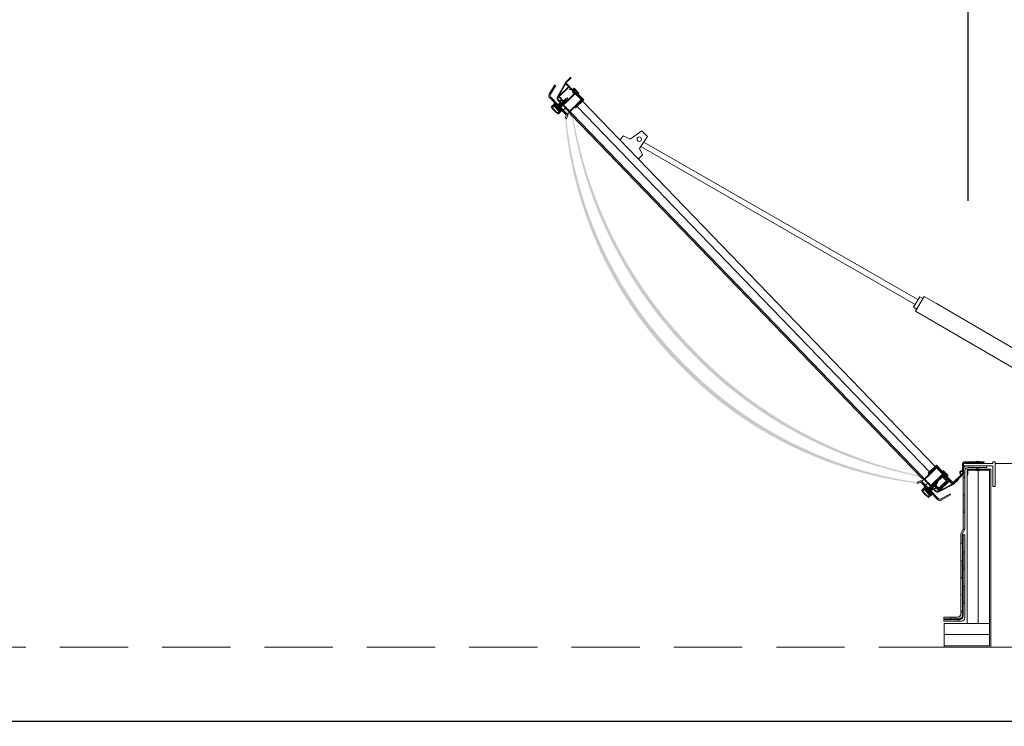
# Model space of a CAD drawing. Header units: millimetres. Extents: x 2260 to 32334, y -33324 to 11762.
# Tile 13 of 79: x 4182 to 4615, y -27930 to -27620. Entities that reach past the tile are written whole.
import ezdxf

# ---------------------------------------------------------------- set-up
doc = ezdxf.new("R2010")
doc.units = ezdxf.units.MM
doc.linetypes.add('BUR', pattern=[4.5, 3, -1.5])
for name, color, linetype, lineweight in [('CP_FRAME', 217, 'Continuous', 70), ('FOLIA', 11, 'Continuous', 0), ('KOPUŁKA przekrój', 2, 'Continuous', 5), ('OCIEPLENIE', 9, 'BATTING', 5), ('PODSTAWA', 3, 'Continuous', 13), ('SIŁOWNIK', 9, 'Continuous', 5), ('STELAŻ', 9, 'Continuous', 5), ('ŁĄCZNIK', 9, 'Continuous', 5)]:
    doc.layers.add(name, color=color, linetype=linetype, lineweight=lineweight)
doc.layers.add('mapp-system', color=7, linetype='Continuous')
doc.layers.add('mapp-system @ 1', color=7, linetype='Continuous')
doc.styles.get("Standard").update_dxf_attribs({"font": 'arial.ttf'})
doc.linetypes.add('BATTING', pattern='A,0.00254,-2.54,[134,ltypeshp.shx,S=2.54,R=0,X=-2.54,Y=0],-5.08,[134,ltypeshp.shx,S=2.54,R=180,X=2.54,Y=0],-2.54', length=10.16254)
doc.dimstyles.new('Annotative', dxfattribs={"dimscale": 0, "dimtxt": 2.5, "dimasz": 2.5, "dimexe": 1.25, "dimexo": 0.625, "dimtad": 1, "dimtxsty": 'Standard', "dimcen": 2.5, "dimadec": 0, "dimazin": 0, "dimtfac": 1, "dimtmove": 0, "dimatfit": 3, "dimfxl": 0, "dimarcsym": 0})

# ---------------------------------------------------------------- blocks, each defined once
blk = doc.blocks.new('*D187')
at = {"layer": 'Defpoints', "color": 0, "transparency": 16777216}
for p in [(4599.35, -27434.65), (3680.33, -27442.7), (4599.35, -27701.54)]:
    blk.add_point(p, dxfattribs=at)
at = {"layer": 'mapp-system', "color": 0, "lineweight": -2, "transparency": 16777216}
for p, q in [((3680.33, -27440.7), (3680.33, -27433.4)), ((4599.35, -27699.54), (4599.35, -27433.4)), ((3710.33, -27434.65), (4569.35, -27434.65))]:
    blk.add_line(p, q, dxfattribs=at)
at = {"layer": 'mapp-system', "color": 0, "transparency": 16777216}
for points in [[(3710.33, -27429.65), (3710.33, -27439.65), (3680.33, -27434.65)], [(4569.35, -27429.65), (4569.35, -27439.65), (4599.35, -27434.65)]]:
    blk.add_solid(points, dxfattribs=at)
at = {"layer": 'mapp-system', "color": 0, "transparency": 16777216, "insert": (4139.84, -27414.62), "char_height": 25, "attachment_point": 5}
blk.add_mtext('\\A1;min. 5,00 m', dxfattribs=at)

msp = doc.modelspace()

# ---------------------------------------------------------------- hatches: boundary and pattern name
at = {"layer": 'FOLIA'}
h = msp.add_hatch(color=7, dxfattribs=at)
h.paths.add_polyline_path([(4597.855, -27828.821), (4597.105, -27828.821), (4597.105, -27836.321), (4597.855, -27836.321)])
h.paths.add_polyline_path([(4597.855, -27817.962, -0.415631), (4599.355, -27816.794), (4601.784, -27816.794), (4601.784, -27816.044), (4598.605, -27816.044, 0.4142136), (4597.105, -27817.544), (4597.105, -27821.321), (4597.855, -27821.321), (4597.855, -27817.962)])
h = msp.add_hatch(color=7, dxfattribs=at)
h.paths.add_polyline_path([(4596.855, -27857.704), (4596.105, -27857.704), (4596.105, -27865.204), (4596.855, -27865.204)])
h.paths.add_polyline_path([(4597.855, -27853.876), (4597.105, -27853.876), (4597.105, -27861.376), (4597.855, -27861.376)])
h.paths.add_polyline_path([(4596.855, -27845.88), (4597.855, -27843.821), (4597.105, -27843.821), (4596.105, -27845.88), (4596.105, -27850.204), (4596.855, -27850.204)])
h = msp.add_hatch(color=7, dxfattribs=at)
h.paths.add_polyline_path([(4595.227, -27883.558), (4588.664, -27883.558), (4588.664, -27884.308), (4595.227, -27884.308)])
h.paths.add_polyline_path([(4596.855, -27881.808), (4596.855, -27879.869), (4596.105, -27879.869), (4596.105, -27881.058, -0.4142136), (4594.605, -27882.558), (4591.477, -27882.558), (4591.477, -27883.308), (4595.355, -27883.308, 0.4142136), (4596.855, -27881.808)])
h.paths.add_polyline_path([(4597.855, -27868.876), (4597.105, -27868.876), (4597.105, -27876.376), (4597.855, -27876.376)])
at = {"layer": 'KOPUŁKA przekrój'}
for points in [[(4415.163, -27654.076), (4418.621, -27657.656), (4418.983, -27657.305), (4415.795, -27654.004, -0.3394543), (4415.639, -27652.643), (4417.924, -27648.84), (4417.492, -27648.58), (4415.008, -27652.715, 0.3394543), (4415.163, -27654.076)], [(4586.085, -27830.332), (4582.896, -27827.03), (4582.534, -27827.38), (4585.991, -27830.96, 0.3394543), (4587.346, -27831.163), (4591.564, -27828.824), (4591.32, -27828.383), (4587.44, -27830.534, -0.3394543), (4586.085, -27830.332)]]:
    msp.add_hatch(color=7, dxfattribs=at).paths.add_polyline_path(points)
h = msp.add_hatch(color=7, dxfattribs=at)
h.paths.add_polyline_path([(4472.682, -27769.462, -0.1683809), (4422.606, -27663.693, -0.1428577), (4422.651, -27663.414), (4423.231, -27662.195, 0.3517195), (4423.085, -27661.581), (4423.089, -27661.577), (4420.082, -27658.464), (4419.719, -27658.814), (4422.425, -27661.616, -0.3126334), (4422.518, -27662.183), (4422.11, -27663.04, 0.1319531), (4422.063, -27663.297, 0.1743531), (4471.413, -27770.687, 0.1744554), (4577.095, -27823.742, 0.0845836), (4577.22, -27823.724), (4578.155, -27823.318, -0.3126334), (4578.719, -27823.431), (4581.424, -27826.232), (4581.787, -27825.882), (4578.731, -27822.717, 0.3126334), (4578.168, -27822.605), (4576.929, -27823.142, -0.2106021), (4576.664, -27823.18, -0.1684029), (4472.682, -27769.462)])
h.paths.add_polyline_path([(4577.292, -27820.635, -0.1554395), (4577.561, -27820.781), (4580.953, -27824.292), (4581.195, -27824.058), (4577.57, -27820.306, 0.141319), (4577.328, -27820.166, -0.1505221), (4477.911, -27764.411, -0.1505221), (4425.639, -27663.119, 0.141319), (4425.508, -27662.872), (4421.883, -27659.12), (4421.642, -27659.353), (4425.143, -27662.978, 0.0002045), (4425.168, -27663.131, -0.0038609), (4425.169, -27663.139, 0.155338), (4476.796, -27765.488, 0.155338), (4577.292, -27820.635)])

# ---------------------------------------------------------------- linework, layer by layer
at = {"layer": 'CP_FRAME', "color": 7, "linetype": 'BUR', "lineweight": 18, "ltscale": 10}
msp.add_lwpolyline([(5669.947, -27895.685), (2808.328, -27895.685)], dxfattribs=at)
at = {"layer": 'FOLIA', "color": 7}
for p, q in [((4597.105, -27843.821), (4597.105, -27817.544)), ((4597.855, -27843.821), (4597.855, -27817.962)), ((4598.605, -27816.044), (4607.495, -27816.044)), ((4599.355, -27816.794), (4607.495, -27816.794)), ((4607.495, -27816.794), (4607.495, -27816.044)), ((4597.105, -27821.321), (4597.855, -27821.321)), ((4597.105, -27828.821), (4597.855, -27828.821)), ((4597.105, -27836.321), (4597.855, -27836.321)), ((4596.105, -27845.88), (4597.105, -27843.821)), ((4596.855, -27845.88), (4597.855, -27843.821)), ((4597.105, -27843.821), (4597.855, -27843.821)), ((4596.105, -27845.88), (4596.105, -27881.058)), ((4596.855, -27845.88), (4596.855, -27881.808)), ((4597.105, -27846.376), (4597.855, -27846.376)), ((4597.105, -27846.376), (4597.105, -27882.058)), ((4597.855, -27846.376), (4597.855, -27882.808)), ((4596.105, -27850.204), (4596.855, -27850.204)), ((4597.105, -27853.876), (4597.855, -27853.876)), ((4596.105, -27857.704), (4596.855, -27857.704)), ((4597.105, -27861.376), (4597.855, -27861.376)), ((4596.105, -27865.204), (4596.855, -27865.204)), ((4597.105, -27868.876), (4597.855, -27868.876)), ((4596.105, -27872.704), (4596.855, -27872.704)), ((4596.105, -27879.869), (4596.855, -27879.869)), ((4597.105, -27876.376), (4597.855, -27876.376)), ((4588.664, -27883.308), (4588.664, -27882.558)), ((4588.664, -27882.558), (4594.605, -27882.558)), ((4588.664, -27883.308), (4595.355, -27883.308)), ((4588.664, -27883.558), (4595.605, -27883.558)), ((4588.664, -27884.308), (4588.664, -27883.558)), ((4591.477, -27882.558), (4591.477, -27883.308)), ((4595.227, -27884.308), (4595.227, -27883.558)), ((4588.664, -27884.308), (4596.355, -27884.308))]:
    msp.add_line(p, q, dxfattribs=at)
for centre, radius, start, end in [((4598.605, -27817.544), 1.5, 90, 180), ((4599.186, -27818.124), 1.341, 82.75854, 173.03568), ((4594.605, -27881.058), 1.5, 270, 0), ((4595.355, -27881.808), 1.5, 270, 0), ((4595.605, -27882.058), 1.5, 270, 0), ((4596.355, -27882.808), 1.5, 270, 0)]:
    msp.add_arc(centre, radius, start, end, dxfattribs=at)
at = {"layer": 'KOPUŁKA przekrój', "color": 7}
for p, q in [((4417.492, -27648.58), (4415.008, -27652.715)), ((4417.924, -27648.84), (4415.639, -27652.643)), ((4415.163, -27654.076), (4418.621, -27657.656)), ((4415.795, -27654.004), (4418.983, -27657.305)), ((4419.73, -27658.804), (4422.435, -27661.606)), ((4420.093, -27658.454), (4423.148, -27661.618)), ((4422.257, -27658.759), (4421.289, -27659.693)), ((4422.528, -27662.173), (4422.12, -27663.029)), ((4423.241, -27662.185), (4422.661, -27663.404)), ((4423.462, -27661.217), (4423.099, -27661.567)), ((4424.067, -27660.633), (4423.462, -27661.217)), ((4597.217, -27814.96), (4610.097, -27814.96)), ((4597.217, -27814.96), (4597.217, -27815.96)), ((4597.217, -27814.96), (4609.597, -27814.96)), ((4597.217, -27814.96), (4597.217, -27815.96)), ((4597.217, -27814.96), (4597.217, -27815.96)), ((4597.217, -27814.96), (4610.097, -27814.96)), ((4606.59, -27814.96), (4602.909, -27814.96)), ((4610.097, -27814.299), (4610.097, -27814.96)), ((4610.097, -27814.299), (4611.097, -27814.299)), ((4610.097, -27814.299), (4611.097, -27814.299)), ((4610.097, -27814.299), (4610.097, -27814.96)), ((4611.097, -27814.299), (4611.097, -27825.13)), ((4611.097, -27814.299), (4611.097, -27825.13)), ((4597.217, -27815.96), (4610.097, -27815.96)), ((4597.217, -27815.96), (4610.097, -27815.96)), ((4610.097, -27815.96), (4610.097, -27825.13)), ((4610.097, -27815.96), (4610.097, -27825.13)), ((4611.097, -27816.46), (4611.097, -27825.13)), ((4578.168, -27822.605), (4576.929, -27823.142)), ((4578.155, -27823.318), (4577.285, -27823.695)), ((4581.424, -27826.232), (4578.719, -27823.43)), ((4581.787, -27825.881), (4578.731, -27822.717)), ((4579.143, -27822.418), (4578.78, -27822.768)), ((4579.143, -27822.418), (4578.78, -27822.768)), ((4579.748, -27821.834), (4579.143, -27822.418)), ((4581.557, -27823.708), (4580.59, -27824.642)), ((4581.557, -27823.708), (4580.59, -27824.642)), ((4585.991, -27830.96), (4582.534, -27827.38)), ((4586.085, -27830.332), (4582.896, -27827.03)), ((4610.097, -27825.13), (4611.097, -27825.13)), ((4610.097, -27825.13), (4611.097, -27825.13)), ((4591.564, -27828.824), (4587.346, -27831.163)), ((4591.32, -27828.383), (4587.44, -27830.534)), ((4591.564, -27828.824), (4591.32, -27828.383))]:
    msp.add_line(p, q, dxfattribs=at)
at = {"layer": 'KOPUŁKA przekrój', "color": 7, "lineweight": 0}
msp.add_line((4691.148, -27814.96), (4611.097, -27814.96), dxfattribs=at)
at = {"layer": 'KOPUŁKA przekrój', "color": 7}
for centre, radius, start, end in [((4415.972, -27653.294), 1.125, 149.00204, 224.00204), ((4416.604, -27653.222), 1.125, 149.00204, 224.00204), ((4422.576, -27663.246), 0.504, 154.55808, 185.16845), ((4422.073, -27661.956), 0.504, 334.55808, 44.00204), ((4423.117, -27663.621), 0.504, 154.55808, 185.34783), ((4422.786, -27661.968), 0.504, 334.55808, 44.00204), ((4576.754, -27822.86), 0.332, 254.26549, 301.83676), ((4578.356, -27823.781), 0.504, 44.00204, 113.44599), ((4578.368, -27823.068), 0.504, 44.00204, 113.44599), ((4577.103, -27823.365), 0.377, 257.4827, 298.79892), ((4586.8, -27830.179), 1.125, 224.00204, 299.00204), ((4586.894, -27829.55), 1.125, 224.00204, 299.00204)]:
    msp.add_arc(centre, radius, start, end, dxfattribs=at)
at = {"layer": 'mapp-system', "extrusion": (0, 0, -1)}
msp.add_lwpolyline([(-4497.264, -28165.883), (-3762.752, -28165.883), (-3766.039, -27928.281), (-3766.039, -27928.281), (-3766.039, -27928.281), (-4718.642, -27928.281), (-4803.985, -27854.25)], dxfattribs=at)
at = {"layer": 'OCIEPLENIE', "color": 7, "ltscale": 0.05}
msp.add_line((4588.729, -27890.194), (4608.675, -27890.194), dxfattribs=at)
at = {"layer": 'OCIEPLENIE', "color": 7}
msp.add_line((4608.675, -27891.993), (4608.675, -27891.993), dxfattribs=at)
msp.add_line((4608.675, -27891.993), (4608.675, -27891.993), dxfattribs=at)
at = {"layer": 'OCIEPLENIE', "color": 7, "ltscale": 0.05}
msp.add_lwpolyline([(4603.737, -27885.3), (4603.7, -27818.398)], dxfattribs=at)
at = {"layer": 'PODSTAWA', "color": 7}
for p, q in [((4598.8, -27817.434), (4609.207, -27817.434)), ((4609.207, -27817.434), (4598.8, -27817.434)), ((4598.8, -27817.434), (4598.8, -27819.934)), ((4598.8, -27817.455), (4598.8, -27818.398)), ((4608.675, -27817.877), (4599.175, -27817.877)), ((4599.175, -27819.934), (4599.175, -27817.877)), ((4608.675, -27817.877), (4608.675, -27895.087)), ((4609.207, -27817.434), (4609.207, -27895.685)), ((4598.8, -27819.934), (4599.175, -27819.934)), ((4588.729, -27895.087), (4608.675, -27895.087)), ((4588.729, -27895.685), (4608.941, -27895.685)), ((4608.941, -27895.685), (4609.207, -27895.685))]:
    msp.add_line(p, q, dxfattribs=at)
at = {"layer": 'PODSTAWA', "color": 7, "lineweight": 13}
for p, q in [((4598.8, -27818.242), (4598.8, -27885.3)), ((4588.729, -27885.3), (4608.675, -27885.3)), ((4588.729, -27885.3), (4588.729, -27895.685))]:
    msp.add_line(p, q, dxfattribs=at)
at = {"layer": 'PODSTAWA', "color": 7, "lineweight": 0}
msp.add_line((4609.207, -27895.685), (4845.986, -27895.685), dxfattribs=at)
at = {"layer": 'SIŁOWNIK', "color": 7, "lineweight": 13}
for p, q in [((4576.016, -27745.081), (4455.306, -27675.718)), ((4577.228, -27742.987), (4456.666, -27673.712)), ((4585.427, -27744.738), (4579.92, -27741.555)), ((4693.359, -27807.57), (4585.427, -27744.738)), ((4586.181, -27753.835), (4576.167, -27748.049)), ((4684.322, -27810.984), (4586.181, -27753.835))]:
    msp.add_line(p, q, dxfattribs=at)
at = {"layer": 'SIŁOWNIK', "color": 7}
for p, q in [((4596.858, -27818.826), (4596.858, -27814.96)), ((4597.194, -27819.498), (4597.194, -27814.96)), ((4597.53, -27814.287), (4606.27, -27814.287)), ((4597.53, -27814.623), (4606.27, -27814.623)), ((4602.593, -27814.077), (4604.27, -27814.077)), ((4602.593, -27814.077), (4602.593, -27814.253)), ((4602.593, -27814.077), (4602.593, -27814.287)), ((4602.593, -27814.077), (4604.27, -27814.077)), ((4603.125, -27814.623), (4603.125, -27814.942)), ((4603.125, -27814.623), (4603.125, -27814.977)), ((4603.719, -27814.623), (4603.719, -27814.942)), ((4603.719, -27814.623), (4603.719, -27814.977)), ((4604.27, -27814.077), (4604.27, -27814.253)), ((4604.27, -27814.077), (4604.27, -27814.287)), ((4606.27, -27814.287), (4606.27, -27814.623)), ((4602.471, -27817.877), (4602.471, -27818.073)), ((4602.471, -27818.073), (4604.335, -27818.073)), ((4603.091, -27816.794), (4603.091, -27817.434)), ((4603.751, -27816.794), (4603.751, -27817.434)), ((4604.335, -27817.877), (4604.335, -27818.073))]:
    msp.add_line(p, q, dxfattribs=at)
at = {"layer": 'SIŁOWNIK', "color": 7, "lineweight": 13}
msp.add_circle((4454.676, -27672.457), 0.985, dxfattribs=at)
at = {"layer": 'SIŁOWNIK', "color": 7}
for radius in [0.672, 0.336]:
    msp.add_arc((4597.53, -27814.96), radius, 90, 180, dxfattribs=at)
at = {"layer": 'STELAŻ', "color": 7}
for p, q in [((4424.597, -27645.213), (4422.179, -27647.548)), ((4424.795, -27645.418), (4422.377, -27647.753)), ((4422.179, -27647.548), (4418.711, -27653.804)), ((4422.214, -27648.074), (4419.239, -27653.44)), ((4423.531, -27649.42), (4419.305, -27653.501)), ((4422.281, -27648.065), (4423.532, -27649.361)), ((4422.377, -27647.753), (4425.757, -27651.254)), ((4423.671, -27649.565), (4422.498, -27650.698)), ((4423.73, -27649.566), (4424.373, -27650.231)), ((4424.095, -27650.5), (4424.373, -27650.231)), ((4424.246, -27650.657), (4424.524, -27650.388)), ((4424.524, -27650.388), (4425.494, -27651.392)), ((4425.857, -27650.422), (4427.667, -27652.296)), ((4426.025, -27650.26), (4427.835, -27652.134)), ((4427.956, -27652.017), (4426.146, -27650.143)), ((4419.173, -27653.678), (4420.45, -27655.001)), ((4419.242, -27653.46), (4419.281, -27653.501)), ((4419.462, -27653.688), (4420.105, -27654.353)), ((4420.001, -27653.109), (4419.463, -27653.629)), ((4420.105, -27654.353), (4420.153, -27654.306)), ((4422.341, -27650.849), (4420.159, -27652.957)), ((4420.256, -27654.51), (4420.305, -27654.463)), ((4420.256, -27654.51), (4421.272, -27655.562)), ((4422.293, -27654.751), (4422.102, -27654.936)), ((4422.247, -27654.679), (4422.278, -27654.65)), ((4422.247, -27654.679), (4422.705, -27655.405)), ((4422.735, -27655.376), (4422.278, -27654.65)), ((4422.345, -27654.701), (4422.278, -27654.65)), ((4422.569, -27654.485), (4422.323, -27654.722)), ((4422.569, -27654.485), (4423.221, -27654.322)), ((4425.003, -27653.606), (4422.821, -27655.714)), ((4425.143, -27653.751), (4422.961, -27655.859)), ((4425.019, -27653.871), (4422.961, -27655.859)), ((4423.036, -27654.969), (4423.221, -27654.322)), ((4426.128, -27652.52), (4425.16, -27653.454)), ((4426.322, -27652.613), (4425.301, -27653.599)), ((4425.484, -27651.939), (4425.557, -27651.868)), ((4425.487, -27651.796), (4425.557, -27651.868)), ((4425.636, -27652.096), (4425.708, -27652.026)), ((4426.218, -27651.416), (4425.692, -27651.597)), ((4425.692, -27651.597), (4426.451, -27652.383)), ((4425.708, -27652.026), (4426.129, -27652.461)), ((4426.215, -27651.035), (4425.736, -27650.539)), ((4425.944, -27651.132), (4425.817, -27651.255)), ((4425.819, -27651.666), (4426.388, -27652.256)), ((4426.258, -27651.449), (4425.824, -27651.639)), ((4425.944, -27651.132), (4426.218, -27651.416)), ((4426.265, -27651.424), (4426.069, -27651.198)), ((4426.07, -27651.175), (4426.215, -27651.035)), ((4426.62, -27651.824), (4426.415, -27652.251)), ((4426.451, -27652.383), (4426.65, -27651.864)), ((4426.646, -27651.818), (4426.864, -27652.022)), ((4426.65, -27651.864), (4426.925, -27652.148)), ((4426.679, -27652.619), (4427.175, -27653.133)), ((4426.797, -27652.33), (4429.395, -27655.02)), ((4426.925, -27652.148), (4426.798, -27652.27)), ((4426.888, -27652.021), (4427.032, -27651.881)), ((4427.032, -27651.881), (4427.546, -27652.413)), ((4427.327, -27653.29), (4428.343, -27654.342)), ((4427.97, -27652.808), (4427.668, -27653.1)), ((4427.668, -27653.1), (4429.712, -27655.216)), ((4430.306, -27655.226), (4427.97, -27652.808)), ((4428.494, -27654.499), (4429.137, -27655.164)), ((4417.415, -27656.892), (4416.146, -27658.118)), ((4417.707, -27657.194), (4416.487, -27658.373)), ((4417.29, -27658.006), (4417.35, -27657.948)), ((4419.333, -27660.122), (4417.29, -27658.006)), ((4417.54, -27656.537), (4417.299, -27656.771)), ((4417.299, -27656.771), (4418.379, -27657.889)), ((4417.408, -27658.008), (4417.35, -27657.948)), ((4417.408, -27658.008), (4417.892, -27657.541)), ((4418.379, -27657.889), (4417.415, -27656.892)), ((4417.496, -27658.099), (4417.98, -27657.632)), ((4419.247, -27659.913), (4417.496, -27658.099)), ((4417.845, -27657.82), (4418.087, -27657.587)), ((4417.845, -27657.82), (4419.538, -27659.574)), ((4417.892, -27657.541), (4418.009, -27657.662)), ((4418.016, -27658.239), (4418.137, -27658.123)), ((4418.087, -27657.587), (4418.379, -27657.889)), ((4418.37, -27658.364), (4420.184, -27656.613)), ((4418.379, -27657.889), (4419.951, -27656.371)), ((4418.753, -27658.17), (4418.458, -27658.455)), ((4418.707, -27658.098), (4418.737, -27658.068)), ((4418.707, -27658.098), (4419.165, -27658.824)), ((4419.195, -27658.795), (4418.737, -27658.068)), ((4418.805, -27658.12), (4418.737, -27658.068)), ((4418.974, -27657.957), (4418.783, -27658.141)), ((4418.907, -27655.291), (4420.272, -27656.704)), ((4419.119, -27658.751), (4418.925, -27658.939)), ((4418.928, -27657.884), (4418.959, -27657.855)), ((4418.928, -27657.884), (4419.386, -27658.61)), ((4419.416, -27658.581), (4418.959, -27657.855)), ((4419.027, -27657.906), (4418.959, -27657.855)), ((4419.195, -27657.743), (4419.004, -27657.927)), ((4419.013, -27659.029), (4420.826, -27657.278)), ((4419.165, -27658.824), (4419.101, -27658.769)), ((4419.34, -27658.538), (4419.149, -27658.722)), ((4419.15, -27657.67), (4419.18, -27657.641)), ((4419.15, -27657.67), (4419.607, -27658.397)), ((4419.165, -27658.824), (4419.195, -27658.795)), ((4419.638, -27658.367), (4419.18, -27657.641)), ((4419.248, -27657.692), (4419.18, -27657.641)), ((4419.417, -27657.529), (4419.226, -27657.714)), ((4419.259, -27655.244), (4419.712, -27655.713)), ((4419.386, -27658.61), (4419.318, -27658.559)), ((4419.371, -27657.457), (4419.401, -27657.427)), ((4419.371, -27657.457), (4419.829, -27658.183)), ((4419.562, -27658.324), (4419.371, -27658.509)), ((4419.386, -27658.61), (4419.416, -27658.581)), ((4419.859, -27658.154), (4419.401, -27657.427)), ((4419.469, -27657.479), (4419.401, -27657.427)), ((4419.638, -27657.316), (4419.447, -27657.5)), ((4419.488, -27659.038), (4421.06, -27657.52)), ((4419.488, -27659.038), (4420.568, -27660.156)), ((4419.488, -27659.038), (4419.78, -27659.34)), ((4420.451, -27660.035), (4419.488, -27659.038)), ((4419.607, -27658.397), (4419.539, -27658.345)), ((4419.592, -27657.243), (4419.622, -27657.214)), ((4419.592, -27657.243), (4420.05, -27657.969)), ((4419.783, -27658.11), (4419.592, -27658.295)), ((4419.607, -27658.397), (4419.638, -27658.367)), ((4420.08, -27657.94), (4419.622, -27657.214)), ((4419.69, -27657.265), (4419.622, -27657.214)), ((4419.859, -27657.102), (4419.668, -27657.286)), ((4419.829, -27658.183), (4419.761, -27658.132)), ((4420.449, -27655.06), (4419.772, -27655.714)), ((4419.813, -27657.029), (4419.844, -27657)), ((4419.813, -27657.029), (4420.271, -27657.756)), ((4420.004, -27657.897), (4419.813, -27658.081)), ((4419.829, -27658.183), (4419.859, -27658.154)), ((4420.301, -27657.726), (4419.844, -27657)), ((4419.912, -27657.051), (4419.844, -27657)), ((4420.08, -27656.888), (4419.889, -27657.073)), ((4419.911, -27655.919), (4420.477, -27656.505)), ((4420.589, -27655.205), (4419.912, -27655.859)), ((4419.951, -27656.371), (4420.272, -27656.704)), ((4420.05, -27657.969), (4419.982, -27657.918)), ((4420.225, -27657.683), (4420.034, -27657.867)), ((4420.035, -27656.816), (4420.065, -27656.786)), ((4420.035, -27656.816), (4420.492, -27657.542)), ((4420.05, -27657.969), (4420.08, -27657.94)), ((4420.523, -27657.513), (4420.065, -27656.786)), ((4420.133, -27656.838), (4420.065, -27656.786)), ((4420.302, -27656.675), (4420.111, -27656.859)), ((4420.271, -27657.756), (4420.203, -27657.704)), ((4420.256, -27656.602), (4420.286, -27656.573)), ((4420.256, -27656.602), (4420.714, -27657.328)), ((4420.447, -27657.469), (4420.256, -27657.654)), ((4420.271, -27657.756), (4420.301, -27657.726)), ((4420.744, -27657.299), (4420.286, -27656.573)), ((4420.354, -27656.624), (4420.286, -27656.573)), ((4420.523, -27656.461), (4420.332, -27656.645)), ((4420.492, -27657.542), (4420.425, -27657.491)), ((4420.477, -27656.388), (4420.507, -27656.359)), ((4420.477, -27656.388), (4420.935, -27657.115)), ((4420.668, -27657.256), (4420.477, -27657.44)), ((4420.492, -27657.542), (4420.523, -27657.513)), ((4420.965, -27657.085), (4420.507, -27656.359)), ((4420.575, -27656.41), (4420.507, -27656.359)), ((4420.744, -27656.247), (4420.553, -27656.432)), ((4420.714, -27657.328), (4420.646, -27657.277)), ((4420.648, -27655.206), (4421.156, -27655.732)), ((4420.889, -27657.042), (4420.698, -27657.226)), ((4420.699, -27656.175), (4420.729, -27656.145)), ((4420.699, -27656.175), (4421.156, -27656.901)), ((4420.714, -27657.328), (4420.744, -27657.299)), ((4421.186, -27656.872), (4420.729, -27656.145)), ((4420.797, -27656.197), (4420.729, -27656.145)), ((4420.739, -27657.187), (4421.06, -27657.52)), ((4420.739, -27657.187), (4424.008, -27660.573)), ((4420.966, -27656.033), (4420.774, -27656.218)), ((4420.935, -27657.115), (4420.867, -27657.063)), ((4421.11, -27656.828), (4420.919, -27657.013)), ((4420.92, -27655.961), (4420.95, -27655.932)), ((4420.92, -27655.961), (4421.377, -27656.687)), ((4420.935, -27657.115), (4420.965, -27657.085)), ((4420.944, -27656.989), (4421.184, -27657.237)), ((4421.408, -27656.658), (4420.95, -27655.932)), ((4421.018, -27655.983), (4420.95, -27655.932)), ((4421.187, -27655.82), (4420.996, -27656.004)), ((4421.156, -27656.901), (4421.088, -27656.85)), ((4421.141, -27655.747), (4421.171, -27655.718)), ((4421.141, -27655.747), (4421.599, -27656.474)), ((4421.332, -27656.615), (4421.141, -27656.799)), ((4421.156, -27656.901), (4421.186, -27656.872)), ((4421.629, -27656.444), (4421.171, -27655.718)), ((4421.239, -27655.769), (4421.171, -27655.718)), ((4421.2, -27655.69), (4421.23, -27655.661)), ((4421.408, -27655.606), (4421.217, -27655.791)), ((4421.92, -27656.584), (4421.243, -27657.238)), ((4421.272, -27655.562), (4421.321, -27655.515)), ((4421.377, -27656.687), (4421.31, -27656.636)), ((4421.362, -27655.533), (4421.393, -27655.504)), ((4421.362, -27655.533), (4421.82, -27656.26)), ((4421.553, -27656.401), (4421.362, -27656.585)), ((4421.377, -27656.687), (4421.408, -27656.658)), ((4421.382, -27657.442), (4422.024, -27658.107)), ((4422.804, -27656.011), (4421.383, -27657.383)), ((4421.85, -27656.231), (4421.393, -27655.504)), ((4421.46, -27655.556), (4421.393, -27655.504)), ((4421.629, -27655.392), (4421.438, -27655.577)), ((4421.599, -27656.474), (4421.531, -27656.422)), ((4421.774, -27656.187), (4421.583, -27656.372)), ((4421.584, -27655.32), (4421.614, -27655.291)), ((4421.584, -27655.32), (4422.041, -27656.046)), ((4421.599, -27656.474), (4421.629, -27656.444)), ((4422.071, -27656.017), (4421.614, -27655.291)), ((4421.682, -27655.342), (4421.614, -27655.291)), ((4421.851, -27655.179), (4421.66, -27655.363)), ((4421.682, -27656.276), (4421.921, -27656.524)), ((4421.82, -27656.26), (4421.752, -27656.209)), ((4421.995, -27655.974), (4421.804, -27656.158)), ((4421.805, -27655.106), (4422.262, -27655.832)), ((4421.82, -27656.26), (4421.85, -27656.231)), ((4421.827, -27656.136), (4422.066, -27656.384)), ((4422.293, -27655.803), (4421.835, -27655.077)), ((4421.903, -27655.128), (4421.835, -27655.077)), ((4422.072, -27654.965), (4421.881, -27655.15)), ((4422.041, -27656.046), (4421.973, -27655.995)), ((4422.026, -27654.892), (4422.056, -27654.863)), ((4422.026, -27654.892), (4422.484, -27655.619)), ((4422.217, -27655.76), (4422.026, -27655.944)), ((4422.041, -27656.046), (4422.071, -27656.017)), ((4422.514, -27655.59), (4422.056, -27654.863)), ((4422.124, -27654.915), (4422.056, -27654.863)), ((4422.664, -27655.866), (4422.126, -27656.385)), ((4422.176, -27658.264), (4423.192, -27659.316)), ((4422.262, -27655.832), (4422.195, -27655.781)), ((4422.438, -27655.546), (4422.247, -27655.731)), ((4424.067, -27660.633), (4422.257, -27658.759)), ((4422.262, -27655.832), (4422.293, -27655.803)), ((4422.484, -27655.619), (4422.416, -27655.568)), ((4422.659, -27655.332), (4422.468, -27655.517)), ((4422.484, -27655.619), (4422.514, -27655.59)), ((4422.705, -27655.405), (4422.637, -27655.354)), ((4423.036, -27654.969), (4422.689, -27655.303)), ((4422.705, -27655.405), (4422.735, -27655.376)), ((4425.466, -27658.767), (4424.045, -27660.139)), ((4429.389, -27655.377), (4424.244, -27660.345)), ((4427.806, -27656.508), (4425.623, -27658.616)), ((4429.712, -27655.216), (4426.387, -27658.427)), ((4426.679, -27658.729), (4426.387, -27658.427)), ((4426.679, -27658.729), (4430.306, -27655.226)), ((4429.136, -27655.224), (4427.963, -27656.356)), ((4420.159, -27659.733), (4418.939, -27660.912)), ((4419.125, -27659.388), (4419.246, -27659.271)), ((4420.451, -27660.035), (4419.182, -27661.261)), ((4419.247, -27659.913), (4419.731, -27659.446)), ((4419.333, -27660.122), (4419.393, -27660.064)), ((4419.335, -27660.003), (4419.819, -27659.536)), ((4419.393, -27660.064), (4419.335, -27660.003)), ((4419.538, -27659.574), (4419.78, -27659.34)), ((4419.702, -27659.415), (4419.819, -27659.536)), ((4420.81, -27659.923), (4420.568, -27660.156)), ((4423.344, -27659.473), (4423.986, -27660.138)), ((4424.008, -27660.573), (4424.563, -27661.147)), ((4424.243, -27660.404), (4424.967, -27661.154)), ((4424.52, -27661.586), (4424.379, -27661.441)), ((4424.562, -27661.206), (4424.38, -27661.382)), ((4424.52, -27661.586), (4501.665, -27741.467)), ((4424.966, -27661.213), (4424.579, -27661.587)), ((4502.113, -27741.035), (4424.967, -27661.154)), ((4446.091, -27672.781), (4447.793, -27671.021)), ((4447.793, -27671.021), (4450.609, -27672.38)), ((4450.609, -27672.38), (4455.845, -27668.823)), ((4454.745, -27676.546), (4458.296, -27671.306)), ((4458.296, -27671.306), (4455.845, -27668.823)), ((4454.348, -27681.042), (4456.109, -27679.341)), ((4456.109, -27679.341), (4454.752, -27676.524)), ((4502.113, -27741.035), (4579.258, -27820.916)), ((4578.811, -27821.348), (4501.665, -27741.467)), ((4577.974, -27741.697), (4575.317, -27746.29)), ((4579.92, -27741.555), (4576.167, -27748.049)), ((4579.372, -27742.507), (4577.974, -27741.697)), ((4576.717, -27747.098), (4575.317, -27746.29)), ((4585.186, -27816.698), (4580.042, -27821.667)), ((4581.741, -27819.29), (4585.368, -27815.787)), ((4581.741, -27819.29), (4582.033, -27819.592)), ((4584, -27818.241), (4581.818, -27820.348)), ((4585.358, -27816.381), (4582.033, -27819.592)), ((4585.33, -27816.956), (4584.158, -27818.089)), ((4587.401, -27818.497), (4585.358, -27816.381)), ((4585.368, -27815.787), (4587.704, -27818.205)), ((4586.032, -27817.622), (4585.39, -27816.957)), ((4588.141, -27819.395), (4585.543, -27816.704)), ((4587.2, -27818.831), (4586.184, -27817.78)), ((4587.848, -27819.503), (4587.352, -27818.989)), ((4587.704, -27818.205), (4587.401, -27818.497)), ((4589.894, -27820.517), (4588.084, -27818.643)), ((4588.327, -27819.273), (4588.2, -27819.396)), ((4590.015, -27820.4), (4588.205, -27818.526)), ((4588.602, -27819.557), (4588.327, -27819.273)), ((4590.182, -27820.238), (4588.373, -27818.364)), ((4588.647, -27819.563), (4588.451, -27819.338)), ((4588.452, -27819.315), (4588.597, -27819.175)), ((4590.303, -27820.122), (4588.493, -27818.247)), ((4578.811, -27821.348), (4578.951, -27821.493)), ((4579.192, -27821.319), (4579.01, -27821.494)), ((4579.806, -27821.894), (4579.251, -27821.32)), ((4579.982, -27821.666), (4579.258, -27820.916)), ((4579.748, -27821.834), (4581.557, -27823.708)), ((4583.075, -27825.28), (4579.806, -27821.894)), ((4580.881, -27822.597), (4580.239, -27821.932)), ((4581.661, -27820.5), (4580.24, -27821.872)), ((4582.049, -27823.806), (4581.033, -27822.754)), ((4584.323, -27823.257), (4582.902, -27824.629)), ((4584.463, -27823.402), (4583.925, -27823.922)), ((4586.663, -27820.998), (4584.48, -27823.105)), ((4586.539, -27821.117), (4584.48, -27823.105)), ((4584.775, -27823.639), (4584.584, -27823.823)), ((4586.803, -27821.143), (4584.62, -27823.25)), ((4584.704, -27823.59), (4584.734, -27823.561)), ((4584.704, -27823.59), (4584.753, -27823.66)), ((4585.414, -27824.073), (4584.704, -27823.59)), ((4584.734, -27823.561), (4585.444, -27824.044)), ((4587.988, -27820.557), (4584.798, -27823.638)), ((4584.996, -27823.425), (4584.805, -27823.61)), ((4584.925, -27823.377), (4584.955, -27823.348)), ((4584.925, -27823.377), (4584.974, -27823.446)), ((4585.635, -27823.86), (4584.925, -27823.377)), ((4584.955, -27823.348), (4585.665, -27823.83)), ((4585.373, -27823.061), (4585.026, -27823.396)), ((4587.983, -27820.875), (4585.235, -27823.529)), ((4585.373, -27823.061), (4586.025, -27822.899)), ((4585.84, -27823.545), (4585.594, -27823.782)), ((4585.84, -27823.545), (4586.025, -27822.899)), ((4590.025, -27822.666), (4586.405, -27826.163)), ((4589.707, -27822.661), (4586.41, -27825.845)), ((4590.935, -27822.76), (4586.71, -27826.841)), ((4587.842, -27819.859), (4586.82, -27820.846)), ((4587.927, -27820.057), (4586.96, -27820.991)), ((4589.707, -27822.661), (4587.983, -27820.875)), ((4588.407, -27820.493), (4587.987, -27820.058)), ((4590.025, -27822.666), (4587.988, -27820.557)), ((4588.075, -27819.738), (4588.602, -27819.557)), ((4588.834, -27820.524), (4588.075, -27819.738)), ((4588.77, -27820.395), (4588.201, -27819.806)), ((4588.64, -27819.589), (4588.206, -27819.779)), ((4588.334, -27820.563), (4588.407, -27820.493)), ((4588.486, -27820.72), (4588.559, -27820.65)), ((4588.629, -27820.723), (4588.559, -27820.65)), ((4589.002, -27819.964), (4588.797, -27820.391)), ((4589.034, -27820.005), (4588.834, -27820.524)), ((4589.028, -27819.958), (4589.247, -27820.161)), ((4590.002, -27821.733), (4589.033, -27820.73)), ((4589.308, -27820.289), (4589.034, -27820.005)), ((4592.561, -27823.971), (4589.18, -27820.471)), ((4589.308, -27820.289), (4589.181, -27820.411)), ((4589.195, -27820.469), (4589.437, -27820.235)), ((4592.114, -27823.491), (4589.195, -27820.469)), ((4589.27, -27820.161), (4589.415, -27820.021)), ((4592.356, -27823.258), (4589.437, -27820.235)), ((4590.795, -27822.615), (4589.622, -27823.747)), ((4589.724, -27822.002), (4590.002, -27821.733)), ((4589.876, -27822.159), (4590.154, -27821.89)), ((4590.796, -27822.555), (4590.154, -27821.89)), ((4592.246, -27824.056), (4590.995, -27822.761)), ((4594.979, -27821.636), (4592.561, -27823.971)), ((4595.177, -27821.841), (4592.759, -27824.177)), ((4596.821, -27819.413), (4592.831, -27823.266)), ((4597.055, -27819.655), (4593.065, -27823.508)), ((4580.219, -27825.468), (4578.95, -27826.694)), ((4580.511, -27825.77), (4579.291, -27826.949)), ((4580.093, -27826.583), (4580.154, -27826.524)), ((4580.093, -27826.583), (4582.137, -27828.698)), ((4580.344, -27825.113), (4580.102, -27825.347)), ((4581.182, -27826.465), (4580.102, -27825.347)), ((4580.154, -27826.524), (4580.212, -27826.585)), ((4580.212, -27826.585), (4580.696, -27826.118)), ((4580.219, -27825.468), (4581.182, -27826.465)), ((4580.3, -27826.675), (4580.783, -27826.208)), ((4580.3, -27826.675), (4582.051, -27828.489)), ((4580.649, -27826.397), (4580.891, -27826.163)), ((4582.342, -27828.15), (4580.649, -27826.397)), ((4580.813, -27826.238), (4580.696, -27826.118)), ((4580.82, -27826.816), (4580.941, -27826.699)), ((4581.182, -27826.465), (4580.891, -27826.163)), ((4581.174, -27826.941), (4582.988, -27825.189)), ((4581.182, -27826.465), (4582.754, -27824.947)), ((4581.456, -27826.844), (4581.262, -27827.031)), ((4581.385, -27826.796), (4581.415, -27826.767)), ((4582.095, -27827.278), (4581.385, -27826.796)), ((4581.385, -27826.796), (4581.438, -27826.861)), ((4581.415, -27826.767), (4582.125, -27827.249)), ((4581.677, -27826.63), (4581.486, -27826.815)), ((4581.606, -27826.582), (4581.636, -27826.553)), ((4581.606, -27826.582), (4581.655, -27826.652)), ((4582.316, -27827.065), (4581.606, -27826.582)), ((4581.636, -27826.553), (4582.346, -27827.036)), ((4581.898, -27826.417), (4581.707, -27826.601)), ((4582.024, -27827.23), (4581.729, -27827.515)), ((4581.816, -27827.606), (4583.63, -27825.854)), ((4581.827, -27826.368), (4581.858, -27826.339)), ((4581.827, -27826.368), (4581.876, -27826.438)), ((4582.537, -27826.851), (4581.827, -27826.368)), ((4581.858, -27826.339), (4582.568, -27826.822)), ((4582.12, -27826.203), (4581.929, -27826.387)), ((4581.929, -27827.964), (4582.05, -27827.847)), ((4582.049, -27826.155), (4582.079, -27826.126)), ((4582.049, -27826.155), (4582.097, -27826.224)), ((4582.759, -27826.637), (4582.049, -27826.155)), ((4582.245, -27827.017), (4582.054, -27827.201)), ((4582.076, -27827.18), (4582.125, -27827.249)), ((4582.079, -27826.126), (4582.789, -27826.608)), ((4582.095, -27827.278), (4582.125, -27827.249)), ((4582.341, -27825.989), (4582.15, -27826.174)), ((4582.843, -27824.628), (4582.201, -27823.963)), ((4582.27, -27825.941), (4582.3, -27825.912)), ((4582.27, -27825.941), (4582.319, -27826.011)), ((4582.98, -27826.424), (4582.27, -27825.941)), ((4582.466, -27826.803), (4582.275, -27826.987)), ((4582.292, -27827.614), (4583.864, -27826.096)), ((4582.292, -27827.614), (4583.255, -27828.611)), ((4583.372, -27828.732), (4582.292, -27827.614)), ((4582.584, -27827.916), (4582.292, -27827.614)), ((4582.297, -27826.966), (4582.346, -27827.036)), ((4582.3, -27825.912), (4583.01, -27826.395)), ((4582.316, -27827.065), (4582.346, -27827.036)), ((4582.342, -27828.15), (4582.584, -27827.916)), ((4582.562, -27825.776), (4582.371, -27825.96)), ((4582.491, -27825.727), (4582.521, -27825.698)), ((4582.491, -27825.727), (4582.54, -27825.797)), ((4583.201, -27826.21), (4582.491, -27825.727)), ((4582.688, -27826.589), (4582.497, -27826.774)), ((4582.622, -27828.113), (4582.506, -27827.992)), ((4582.519, -27826.752), (4582.568, -27826.822)), ((4582.521, -27825.698), (4583.231, -27826.181)), ((4582.537, -27826.851), (4582.568, -27826.822)), ((4582.783, -27825.562), (4582.592, -27825.746)), ((4582.712, -27825.514), (4582.743, -27825.484)), ((4582.712, -27825.514), (4582.761, -27825.583)), ((4583.422, -27825.996), (4582.712, -27825.514)), ((4582.909, -27826.375), (4582.718, -27826.56)), ((4582.74, -27826.539), (4582.789, -27826.608)), ((4582.743, -27825.484), (4583.453, -27825.967)), ((4583.075, -27825.28), (4582.754, -27824.947)), ((4582.759, -27826.637), (4582.789, -27826.608)), ((4583.005, -27825.348), (4582.814, -27825.533)), ((4582.934, -27825.3), (4582.964, -27825.271)), ((4582.934, -27825.3), (4582.982, -27825.37)), ((4583.644, -27825.783), (4582.934, -27825.3)), ((4583.13, -27826.162), (4582.939, -27826.346)), ((4582.961, -27826.325), (4583.01, -27826.395)), ((4582.964, -27825.271), (4583.674, -27825.753)), ((4582.98, -27826.424), (4583.01, -27826.395)), ((4583.226, -27825.135), (4583.035, -27825.319)), ((4583.281, -27825.081), (4583.042, -27824.833)), ((4583.72, -27824.12), (4583.043, -27824.774)), ((4583.155, -27825.086), (4583.185, -27825.057)), ((4583.155, -27825.086), (4583.204, -27825.156)), ((4583.865, -27825.569), (4583.155, -27825.086)), ((4583.351, -27825.948), (4583.16, -27826.133)), ((4583.182, -27826.111), (4583.231, -27826.181)), ((4583.185, -27825.057), (4583.895, -27825.54)), ((4583.201, -27826.21), (4583.231, -27826.181)), ((4583.447, -27824.921), (4583.256, -27825.105)), ((4583.376, -27824.873), (4583.406, -27824.843)), ((4583.376, -27824.873), (4583.425, -27824.942)), ((4584.086, -27825.355), (4583.376, -27824.873)), ((4583.573, -27825.734), (4583.382, -27825.919)), ((4583.404, -27825.898), (4583.453, -27825.967)), ((4583.406, -27824.843), (4584.116, -27825.326)), ((4583.422, -27825.996), (4583.453, -27825.967)), ((4583.668, -27824.707), (4583.477, -27824.892)), ((4584.907, -27827.176), (4583.542, -27825.763)), ((4583.864, -27826.096), (4583.542, -27825.763)), ((4583.597, -27824.659), (4583.628, -27824.63)), ((4583.597, -27824.659), (4583.646, -27824.729)), ((4584.307, -27825.142), (4583.597, -27824.659)), ((4583.794, -27825.521), (4583.603, -27825.705)), ((4583.625, -27825.684), (4583.674, -27825.753)), ((4583.628, -27824.63), (4584.338, -27825.112)), ((4583.644, -27825.783), (4583.674, -27825.753)), ((4583.89, -27824.493), (4583.699, -27824.678)), ((4584.314, -27826.151), (4583.748, -27825.565)), ((4584.018, -27824.369), (4583.779, -27824.121)), ((4583.819, -27824.445), (4583.849, -27824.416)), ((4583.819, -27824.445), (4583.868, -27824.515)), ((4584.529, -27824.928), (4583.819, -27824.445)), ((4584.015, -27825.307), (4583.824, -27825.492)), ((4583.846, -27825.47), (4583.895, -27825.54)), ((4583.849, -27824.416), (4584.559, -27824.899)), ((4583.865, -27825.569), (4583.895, -27825.54)), ((4584.111, -27824.28), (4583.92, -27824.464)), ((4584.164, -27824.229), (4583.924, -27823.981)), ((4584.04, -27824.232), (4584.07, -27824.202)), ((4584.04, -27824.232), (4584.089, -27824.301)), ((4584.75, -27824.714), (4584.04, -27824.232)), ((4584.236, -27825.093), (4584.045, -27825.278)), ((4584.067, -27825.256), (4584.116, -27825.326)), ((4584.07, -27824.202), (4584.78, -27824.685)), ((4584.086, -27825.355), (4584.116, -27825.326)), ((4584.332, -27824.066), (4584.141, -27824.251)), ((4584.261, -27824.018), (4584.291, -27823.989)), ((4584.261, -27824.018), (4584.31, -27824.087)), ((4584.971, -27824.501), (4584.261, -27824.018)), ((4584.458, -27824.88), (4584.267, -27825.064)), ((4584.289, -27825.043), (4584.338, -27825.112)), ((4584.291, -27823.989), (4585.001, -27824.471)), ((4584.307, -27825.142), (4584.338, -27825.112)), ((4584.553, -27823.852), (4584.362, -27824.037)), ((4585.051, -27825.499), (4584.374, -27826.152)), ((4584.482, -27823.804), (4584.513, -27823.775)), ((4584.482, -27823.804), (4584.531, -27823.874)), ((4585.192, -27824.287), (4584.482, -27823.804)), ((4584.679, -27824.666), (4584.488, -27824.85)), ((4584.51, -27824.829), (4584.559, -27824.899)), ((4584.513, -27823.775), (4585.223, -27824.258)), ((4584.966, -27826.826), (4584.513, -27826.357)), ((4585.191, -27825.644), (4584.514, -27826.298)), ((4584.529, -27824.928), (4584.559, -27824.899)), ((4585.052, -27825.439), (4584.544, -27824.913)), ((4584.9, -27824.452), (4584.709, -27824.637)), ((4584.718, -27824.803), (4584.767, -27824.757)), ((4585.734, -27825.855), (4584.718, -27824.803)), ((4584.731, -27824.615), (4584.78, -27824.685)), ((4584.75, -27824.714), (4584.78, -27824.685)), ((4586.405, -27826.163), (4584.824, -27824.526)), ((4585.121, -27824.239), (4584.93, -27824.423)), ((4584.953, -27824.402), (4585.001, -27824.471)), ((4584.971, -27824.501), (4585.001, -27824.471)), ((4586.41, -27825.845), (4584.986, -27824.37)), ((4585.343, -27824.025), (4585.152, -27824.209)), ((4585.174, -27824.188), (4585.223, -27824.258)), ((4585.192, -27824.287), (4585.223, -27824.258)), ((4586.528, -27826.967), (4585.25, -27825.645)), ((4585.564, -27823.811), (4585.373, -27823.996)), ((4585.395, -27823.974), (4585.444, -27824.044)), ((4585.414, -27824.073), (4585.444, -27824.044)), ((4585.616, -27823.761), (4585.665, -27823.83)), ((4585.635, -27823.86), (4585.665, -27823.83)), ((4585.734, -27825.855), (4585.782, -27825.808)), ((4585.886, -27826.012), (4585.934, -27825.966)), ((4586.528, -27826.677), (4585.886, -27826.012)), ((4592.759, -27824.177), (4586.386, -27827.424)), ((4587.126, -27826.159), (4586.588, -27826.678)), ((4586.748, -27826.905), (4586.709, -27826.865)), ((4592.235, -27824.123), (4586.768, -27826.909)), ((4589.465, -27823.899), (4587.283, -27826.007)), ((4582.963, -27828.309), (4581.743, -27829.488)), ((4583.255, -27828.611), (4581.986, -27829.837)), ((4582.051, -27828.489), (4582.535, -27828.022)), ((4582.137, -27828.698), (4582.197, -27828.64)), ((4582.139, -27828.58), (4582.622, -27828.113)), ((4582.139, -27828.58), (4582.197, -27828.64)), ((4583.614, -27828.499), (4583.372, -27828.732))]:
    msp.add_line(p, q, dxfattribs=at)
at = {"layer": 'STELAŻ', "color": 7, "lineweight": 9}
for p, q in [((4504.814, -27738.426), (4427.316, -27658.113)), ((4507.233, -27736.09), (4429.701, -27655.81)), ((4507.233, -27736.09), (4584.764, -27816.371)), ((4504.814, -27738.426), (4582.346, -27818.706))]:
    msp.add_line(p, q, dxfattribs=at)
at = {"layer": 'STELAŻ', "color": 7}
for radius in [0.876, 0.876, 0.504, 0.504]:
    msp.add_circle((4596.436, -27819.065), radius, dxfattribs=at)
for centre, radius, start, end in [((4422.251, -27648.094), 0.042, 44.00204, 151.00204), ((4423.502, -27649.39), 0.042, 314.00204, 44.00204), ((4423.7, -27649.595), 0.042, 44.00204, 134.00204), ((4424.17, -27650.578), 0.109, 134.00204, 314.00204), ((4425.941, -27650.341), 0.285, 44.00204, 224.00204), ((4425.941, -27650.341), 0.117, 44.00204, 224.00204), ((4419.814, -27654.415), 1.261, 151.00204, 224.00204), ((4420.166, -27654.368), 1.261, 147.15704, 224.00204), ((4419.142, -27653.708), 0.042, 44.00204, 147.15704), ((4419.254, -27653.448), 0.0168, 151.00204, 224.00204), ((4419.293, -27653.489), 0.0168, 224.00204, 314.00204), ((4419.493, -27653.659), 0.042, 134.00204, 224.00204), ((4420.08, -27653.033), 0.109, 224.00204, 44.00204), ((4420.229, -27654.385), 0.109, 314.00204, 134.00204), ((4422.42, -27650.774), 0.109, 224.00204, 44.00204), ((4425.082, -27653.53), 0.109, 44.00204, 224.00204), ((4425.222, -27653.675), 0.109, 224.00204, 44.00204), ((4425.692, -27651.597), 0.286, 134.00204, 224.00204), ((4425.56, -27652.017), 0.109, 134.00204, 314.00204), ((4425.788, -27651.225), 0.042, 224.00204, 314.00204), ((4425.831, -27651.655), 0.0168, 113.6256, 224.00204), ((4426.082, -27651.187), 0.0168, 134.00204, 220.91826), ((4426.099, -27652.49), 0.042, 314.00204, 44.00204), ((4426.251, -27651.434), 0.0168, 293.6256, 44.00204), ((4426.497, -27652.794), 0.252, 44.00204, 134.00204), ((4426.4, -27652.244), 0.0168, 224.00204, 334.37847), ((4426.635, -27651.831), 0.0168, 44.00204, 154.37848), ((4426.827, -27652.301), 0.042, 134.00204, 224.00204), ((4426.876, -27652.009), 0.0168, 227.08581, 314.00204), ((4427.251, -27653.211), 0.109, 134.00204, 314.00204), ((4427.751, -27652.215), 0.285, 224.00204, 44.00204), ((4427.751, -27652.215), 0.117, 224.00204, 44.00204), ((4428.419, -27654.421), 0.109, 134.00204, 314.00204), ((4416.263, -27658.239), 0.168, 134.00204, 209.75201), ((4423.377, -27654.172), 8.362, 209.75201, 238.25207), ((4416.545, -27658.433), 0.084, 134.00204, 212.28692), ((4423.544, -27654.011), 8.362, 212.28692, 235.71716), ((4419.389, -27658.023), 1.39, 188.9509, 259.05317), ((4419.743, -27655.684), 0.042, 224.00204, 314.00204), ((4419.941, -27655.89), 0.042, 134.00204, 224.00204), ((4420.42, -27655.03), 0.042, 314.00204, 44.00204), ((4420.618, -27655.236), 0.042, 44.00204, 134.00204), ((4421.214, -27657.207), 0.042, 224.00204, 314.00204), ((4421.396, -27655.594), 0.109, 35.15216, 134.00204), ((4421.412, -27657.413), 0.042, 134.00204, 224.00204), ((4421.891, -27656.554), 0.042, 314.00204, 44.00204), ((4422.1, -27658.186), 0.109, 314.00204, 134.00204), ((4422.096, -27656.355), 0.042, 224.00204, 314.00204), ((4422.742, -27655.79), 0.109, 44.00204, 224.00204), ((4422.882, -27655.935), 0.109, 224.00204, 44.00204), ((4425.545, -27658.692), 0.109, 44.00204, 224.00204), ((4427.884, -27656.432), 0.109, 44.00204, 224.00204), ((4429.106, -27655.193), 0.042, 314.00204, 44.00204), ((4429.213, -27655.195), 0.252, 314.00204, 44.00204), ((4418.881, -27660.851), 0.084, 235.71716, 314.00204), ((4419.065, -27661.14), 0.168, 238.25207, 314.00204), ((4423.268, -27659.395), 0.109, 314.00204, 134.00204), ((4424.016, -27660.109), 0.042, 224.00204, 314.00204), ((4424.273, -27660.375), 0.042, 134.00204, 224.00204), ((4424.41, -27661.412), 0.042, 134.00204, 224.00204), ((4424.55, -27661.557), 0.042, 224.00204, 314.00204), ((4424.533, -27661.176), 0.042, 314.00204, 44.00204), ((4424.937, -27661.183), 0.042, 314.00204, 44.00204), ((4584.079, -27818.165), 0.109, 224.00204, 44.00204), ((4585.361, -27816.88), 0.252, 44.00204, 134.00204), ((4585.36, -27816.987), 0.042, 44.00204, 134.00204), ((4586.108, -27817.701), 0.109, 134.00204, 314.00204), ((4587.276, -27818.91), 0.109, 134.00204, 314.00204), ((4588.289, -27818.445), 0.285, 44.00204, 224.00204), ((4588.289, -27818.445), 0.117, 44.00204, 224.00204), ((4588.464, -27819.327), 0.0168, 134.00204, 220.91826), ((4578.841, -27821.319), 0.042, 134.00204, 224.00204), ((4578.981, -27821.464), 0.042, 224.00204, 314.00204), ((4579.221, -27821.349), 0.042, 44.00204, 134.00204), ((4579.228, -27820.945), 0.042, 44.00204, 134.00204), ((4580.012, -27821.637), 0.042, 224.00204, 314.00204), ((4580.269, -27821.903), 0.042, 134.00204, 224.00204), ((4580.957, -27822.675), 0.109, 314.00204, 134.00204), ((4581.739, -27820.424), 0.109, 224.00204, 44.00204), ((4584.402, -27823.181), 0.109, 44.00204, 224.00204), ((4584.542, -27823.326), 0.109, 224.00204, 44.00204), ((4586.741, -27820.922), 0.109, 44.00204, 224.00204), ((4586.881, -27821.067), 0.109, 224.00204, 44.00204), ((4587.666, -27819.678), 0.252, 314.00204, 44.00204), ((4587.956, -27820.087), 0.042, 44.00204, 134.00204), ((4588.171, -27819.365), 0.042, 224.00204, 314.00204), ((4588.213, -27819.794), 0.0168, 113.6256, 224.00204), ((4588.41, -27820.642), 0.109, 134.00204, 314.00204), ((4588.834, -27820.524), 0.286, 224.00204, 314.00204), ((4588.633, -27819.574), 0.0168, 293.6256, 44.00204), ((4588.782, -27820.384), 0.0168, 224.00204, 334.37847), ((4589.017, -27819.971), 0.0168, 44.00204, 154.37847), ((4589.21, -27820.442), 0.042, 134.00204, 224.00204), ((4589.258, -27820.149), 0.0168, 227.08581, 314.00204), ((4589.8, -27822.08), 0.109, 134.00204, 314.00204), ((4590.098, -27820.319), 0.285, 224.00204, 44.00204), ((4590.098, -27820.319), 0.117, 224.00204, 44.00204), ((4590.766, -27822.585), 0.042, 314.00204, 44.00204), ((4590.964, -27822.79), 0.042, 44.00204, 134.00204), ((4592.598, -27823.024), 0.672, 224.00204, 314.00204), ((4592.61, -27823.037), 0.336, 224.00204, 314.00204), ((4579.066, -27826.815), 0.168, 134.00204, 209.75201), ((4586.18, -27822.748), 8.362, 209.75201, 238.25207), ((4579.349, -27827.009), 0.084, 134.00204, 212.28692), ((4586.347, -27822.587), 8.362, 212.28692, 235.71716), ((4582.193, -27826.599), 1.39, 188.9509, 259.05317), ((4582.125, -27823.884), 0.109, 314.00204, 134.00204), ((4582.873, -27824.599), 0.042, 224.00204, 314.00204), ((4583.072, -27824.804), 0.042, 134.00204, 224.00204), ((4583.749, -27824.15), 0.042, 44.00204, 134.00204), ((4583.954, -27823.952), 0.042, 134.00204, 224.00204), ((4584.345, -27826.122), 0.042, 224.00204, 314.00204), ((4584.543, -27826.328), 0.042, 134.00204, 224.00204), ((4584.691, -27824.678), 0.109, 314.00204, 52.85192), ((4585.814, -27826.301), 1.261, 224.00204, 297.00204), ((4585.873, -27825.95), 1.261, 224.00204, 300.84703), ((4585.022, -27825.468), 0.042, 314.00204, 44.00204), ((4585.22, -27825.674), 0.042, 44.00204, 134.00204), ((4585.858, -27825.887), 0.109, 314.00204, 134.00204), ((4586.497, -27826.996), 0.042, 300.84704, 44.00204), ((4586.558, -27826.648), 0.042, 224.00204, 314.00204), ((4586.721, -27826.853), 0.0168, 134.00204, 224.00204), ((4586.76, -27826.894), 0.0168, 224.00204, 297.00204), ((4587.204, -27826.083), 0.109, 44.00204, 224.00204), ((4589.544, -27823.823), 0.109, 44.00204, 224.00204), ((4581.684, -27829.427), 0.084, 235.71716, 314.00204), ((4581.869, -27829.717), 0.168, 238.25207, 314.00204)]:
    msp.add_arc(centre, radius, start, end, dxfattribs=at)
at = {"layer": 'ŁĄCZNIK', "color": 7}
msp.add_line((4603.746, -27818.398), (4603.746, -27818.398), dxfattribs=at)
msp.add_line((4603.746, -27818.398), (4603.746, -27818.398), dxfattribs=at)

# ---------------------------------------------------------------- dimensions: what is measured, and where the dimension line sits
at = {"layer": 'mapp-system @ 1'}
dim = msp.add_linear_dim(base=(4599.355, -27434.646), p1=(3680.328, -27442.704), p2=(4599.355, -27701.541), text='min. 5,00 m', dimstyle='Annotative', override={"dimscale": 1, "dimtxt": 25, "dimasz": 30, "dimexo": 2, "dimgap": 5, "dimtad": 1, "dimjust": 0, "dimtxsty": 'Standard', "dimtolj": 1}, dxfattribs=at)
dim.commit()
dim.dimension.update_dxf_attribs({"geometry": '*D187', "text_midpoint": (4139.842, -27434.646), "dimtype": 160})

doc.saveas('drawing.dxf')
